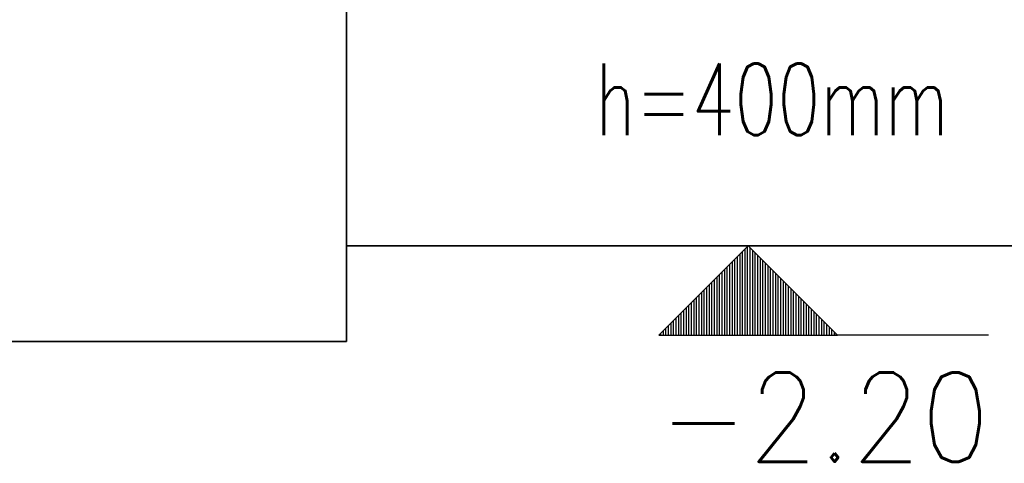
# Model space of a CAD drawing. Header units: millimetres. Extents: x 6071355 to 6728188, y -31956 to 56387.
# Tile 44 of 59: x 6095963 to 6098717, y 43294 to 44536. Entities that reach past the tile are written whole.
import ezdxf

# ---------------------------------------------------------------- set-up
doc = ezdxf.new("R2010")
doc.units = ezdxf.units.MM
doc.header["$MEASUREMENT"] = 0
doc.layers.add('A_wymiary', color=7, linetype='Continuous', lineweight=15, true_color=0x848484)
doc.layers.add('BZ_kot', color=7, linetype='Continuous')
doc.layers.add('M_ŁAWY', color=3, linetype='Continuous', lineweight=35)
doc.styles.add('ROMANS', font='romans.shx', dxfattribs={"width": 0.8})
doc.styles.add('wymiar', font='romans.shx', dxfattribs={"width": 0.7})

# ---------------------------------------------------------------- blocks, each defined once
blk = doc.blocks.new('*X8950')
at = {"color": 0}
for p, q in [((-40, 242.79), (-40, 243.47)), ((-39, 241.79), (-39, 243.47)), ((-38, 240.79), (-38, 243.47)), ((-37, 239.79), (-37, 243.47)), ((-36, 238.79), (-36, 243.47)), ((-35, 237.79), (-35, 243.47)), ((-34, 236.79), (-34, 243.47)), ((-33, 235.79), (-33, 243.47)), ((-32, 234.79), (-32, 243.47)), ((-31, 233.79), (-31, 243.47)), ((-30, 232.79), (-30, 243.47)), ((-29, 231.79), (-29, 243.47)), ((-28, 230.79), (-28, 243.47)), ((-27, 229.79), (-27, 243.47)), ((-26, 228.79), (-26, 243.47)), ((-25, 227.79), (-25, 243.47)), ((-24, 226.79), (-24, 243.47)), ((-23, 225.79), (-23, 243.47)), ((-22, 224.79), (-22, 243.47)), ((-21, 223.79), (-21, 243.47)), ((-20, 222.79), (-20, 243.47)), ((-19, 221.79), (-19, 243.47)), ((-18, 220.79), (-18, 243.47)), ((-17, 219.79), (-17, 243.47)), ((-16, 218.79), (-16, 243.47)), ((-15, 217.79), (-15, 243.47)), ((-14, 216.79), (-14, 243.47)), ((-13, 215.79), (-13, 243.47)), ((-12, 214.79), (-12, 243.47)), ((-11, 213.79), (-11, 243.47)), ((-10, 212.79), (-10, 243.47)), ((-9, 211.79), (-9, 243.47)), ((-8, 210.79), (-8, 243.47)), ((-7, 209.79), (-7, 243.47)), ((-6, 208.79), (-6, 243.47)), ((-5, 209.16), (-5, 243.47)), ((-4, 210.16), (-4, 243.47)), ((-3, 211.16), (-3, 243.47)), ((-2, 212.16), (-2, 243.47)), ((-1, 213.16), (-1, 243.47)), ((0, 214.16), (0, 243.47)), ((1, 215.16), (1, 243.47)), ((2, 216.16), (2, 243.47)), ((3, 217.16), (3, 243.47)), ((4, 218.16), (4, 243.47)), ((5, 219.16), (5, 243.47)), ((6, 220.16), (6, 243.47)), ((7, 221.16), (7, 243.47)), ((8, 222.16), (8, 243.47)), ((9, 223.16), (9, 243.47)), ((10, 224.16), (10, 243.47)), ((11, 225.16), (11, 243.47)), ((12, 226.16), (12, 243.47)), ((13, 227.16), (13, 243.47)), ((14, 228.16), (14, 243.47)), ((15, 229.16), (15, 243.47)), ((16, 230.16), (16, 243.47)), ((17, 231.16), (17, 243.47)), ((18, 232.16), (18, 243.47)), ((19, 233.16), (19, 243.47)), ((20, 234.16), (20, 243.47)), ((21, 235.16), (21, 243.47)), ((22, 236.16), (22, 243.47)), ((23, 237.16), (23, 243.47)), ((24, 238.16), (24, 243.47)), ((25, 239.16), (25, 243.47)), ((26, 240.16), (26, 243.47)), ((27, 241.16), (27, 243.47)), ((28, 242.16), (28, 243.47)), ((29, 243.16), (29, 243.47))]:
    blk.add_line(p, q, dxfattribs=at)
blk = doc.blocks.new('EKOT2')
blk.add_lwpolyline([(-35, 35), (35, 35), (0, 0)], close=True)
blk.add_blockref('*X8950', (5.68, -208.47))
at = {"style": 'ROMANS', "width": 0.9}
blk.add_attdef('POZIOM', (-35, 49.57), '', height=35, dxfattribs=at)

msp = doc.modelspace()

# ---------------------------------------------------------------- linework, layer by layer
at = {"layer": 'BZ_kot'}
msp.add_lwpolyline([(6098673.108, 43652.833), (6098240.965, 43652.833)], dxfattribs=at)
at = {"layer": 'M_ŁAWY', "color": 4}
for points in [[(6096876.364, 45835.333), (6094676.364, 45835.333), (6094676.364, 43635.333), (6096876.364, 43635.333), (6096876.364, 45835.333)], [(6096876.364, 43902.833), (6099296.364, 43902.833)]]:
    msp.add_lwpolyline(points, dxfattribs=at)

# ---------------------------------------------------------------- block references
at = {"layer": 'BZ_kot'}
ref = msp.add_blockref('EKOT2', (6098000.375, 43902.833), dxfattribs=dict(at, xscale=-7.142857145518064, yscale=7.142857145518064, zscale=7.142857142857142, rotation=180))
ref.add_attrib('POZIOM', '-2.20', (6097750.375, 43298.727), dxfattribs={"layer": '0', "height": 250, "style": 'ROMANS', "width": 0.9})

# ---------------------------------------------------------------- texts
at = {"layer": 'A_wymiary', "color": 3, "style": 'wymiar', "width": 0.7}
msp.add_text('h=400mm', height=200, dxfattribs=at).set_placement((6097572.348, 44213.252))

doc.saveas('drawing.dxf')
